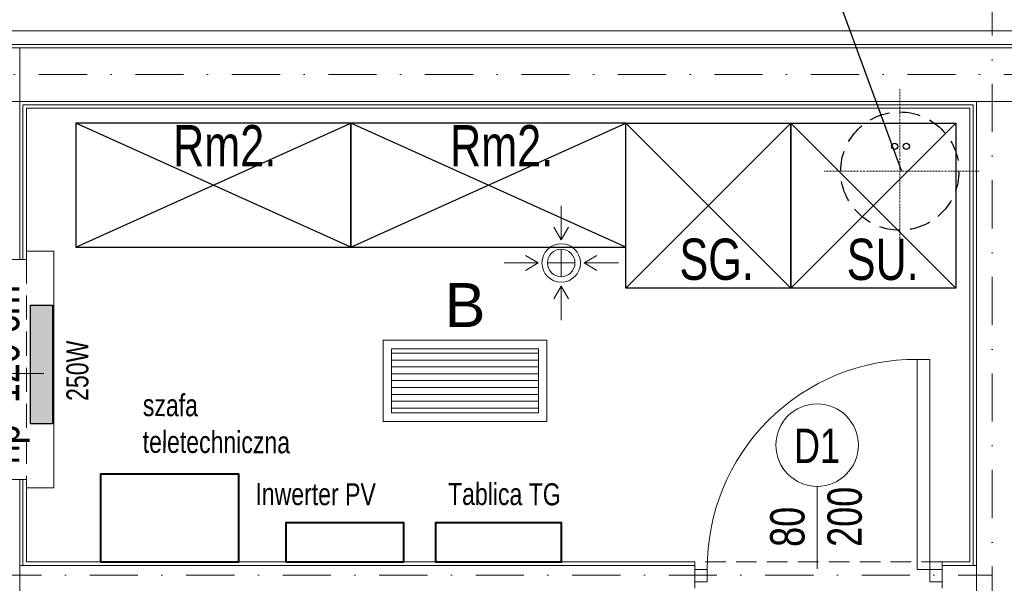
# Model space of a CAD drawing. Header units: inches. Extents: x 67014 to 70164, y -40762 to -35657.
# Tile 35 of 55: x 68373 to 68731, y -39713 to -39508. Entities that reach past the tile are written whole.
import ezdxf
from ezdxf.enums import TextEntityAlignment as Align
from ezdxf.lldxf.tags import DXFTag

# ---------------------------------------------------------------- set-up
doc = ezdxf.new("R2010")
doc.units = ezdxf.units.IN
doc.header["$MEASUREMENT"] = 0
doc.linetypes.add('DASHDOT', pattern=[1, 0.5, -0.25, 0, -0.25])
doc.linetypes.add('HIDDEN', pattern=[0.375, 0.25, -0.125])
doc.layers.add('## 04 grzejniki opis', color=3, linetype='Continuous')
for name, color, linetype, lineweight in [('--proj.wentylacja', 251, 'Continuous', 0), ('E-opisy', 240, 'Continuous', 25), ('LUXIONA', 140, 'Continuous', 0), ('p-- podgrzewacz', 1, 'SOLID', 30), ('p--drzwi', 251, 'Continuous', 0), ('p--meble numeracja', 5, 'Continuous', 0), ('p--ocieplenie-w.zew', 7, 'Continuous', 0), ('p--okna', 7, 'Continuous', 0), ('p--opis drzwi', 252, 'Continuous', 0), ('p--opis okna', 7, 'Continuous', 0), ('p--osie konstr', 7, 'DASHDOT', 15), ('p--podciąg', 7, 'Continuous', 0), ('p--płyta GK', 7, 'Continuous', 0), ('p--wyposażenie', 84, 'Continuous', 25), ('p--ściana GK', 7, 'Continuous', 0), ('p--ściana szkielet', 7, 'Continuous', 0)]:
    doc.layers.add(name, color=color, linetype=linetype, lineweight=lineweight)
doc.styles.add('1-50', font='arial.ttf', dxfattribs={"width": 0.75, "height": 12.5})
doc.styles.add('1-500', font='arial.ttf', dxfattribs={"width": 0.75, "height": 1.25})
doc.styles.get("Standard").update_dxf_attribs({"font": 'ARIAL.TTF'})
doc.styles.add('STYL-1', font='arial.ttf', dxfattribs={"width": 0.75})
doc.linetypes.add('BATTING', pattern='A,0.0001,-0.1,[134,ltypeshp.shx,S=0.1,R=0,X=-0.1,Y=0],-0.2,[134,ltypeshp.shx,S=0.1,R=180,X=0.1,Y=0],-0.1', length=0.4001)
tags = doc.linetypes.add('SOLID', pattern=[10, 10, 0]).pattern_tags.tags
tags[6:7] = [DXFTag(74, 4), DXFTag(75, 0), DXFTag(340, '0'), DXFTag(46, 0.0), DXFTag(50, 0.0), DXFTag(44, 0.0), DXFTag(45, 0.0)]
tags[4:5] = [DXFTag(74, 4), DXFTag(75, 0), DXFTag(340, '0'), DXFTag(46, 0.0), DXFTag(50, 0.0), DXFTag(44, 0.0), DXFTag(45, 0.0)]

# ---------------------------------------------------------------- blocks, each defined once
blk = doc.blocks.new('drzwi-90-100')
for p, q in [((10.1, 87.38), (5.05, 87.38)), ((5.05, 87.38), (5.05, 2.53)), ((10.1, 2.53), (10.1, 87.38)), ((5.05, 2.53), (0, 2.53)), ((0, 2.53), (0, -2.53)), ((5.05, -2.53), (5.05, 2.53)), ((5.05, 2.53), (10.1, 2.53)), ((100, 2.53), (94.95, 2.53)), ((94.95, 2.53), (94.95, -2.53)), ((100, -2.53), (100, 2.53)), ((0, -2.53), (5.05, -2.53)), ((94.95, -2.53), (100, -2.53))]:
    blk.add_line(p, q)
blk.add_arc((10.8, 3.23), 84.15, 359.5233, 90.4767)
blk = doc.blocks.new('okno-80-33.15')
at = {"linetype": 'Continuous', "ltscale": 35}
for p, q in [((-3, 10), (83, 10)), ((0, -39.15), (80, -39.15))]:
    blk.add_line(p, q, dxfattribs=at)
for p, q in [((-3, 0), (-3, 10)), ((83, 0), (83, 10)), ((0, 0), (-3, 0)), ((0, -21.95), (0, 0)), ((80, 0), (80, -21.95)), ((80, 0), (83, 0)), ((0, -21.95), (0, -16.95)), ((0, -16.95), (5, -16.95)), ((5, -16.95), (75, -16.95)), ((5, -16.95), (5, -21.95)), ((75, -21.95), (75, -16.95)), ((75, -16.95), (80, -16.95)), ((80, -16.95), (80, -21.95)), ((5, -18.45), (75, -18.45)), ((5, -20.61), (75, -20.61)), ((5, -21.95), (0, -21.95)), ((3, -33.15), (3, -21.95)), ((75, -21.95), (5, -21.95)), ((80, -21.95), (75, -21.95)), ((77, -21.95), (77, -33.15)), ((0, -39.15), (0, -33.15)), ((80, -33.15), (80, -39.15))]:
    blk.add_line(p, q)
at = {"linetype": 'HIDDEN', "ltscale": 35}
for p, q in [((0, 0), (80, 0)), ((0, -33.15), (80, -33.15))]:
    blk.add_line(p, q, dxfattribs=at)
blk = doc.blocks.new('went-rzut parter-inst')
for p, q in [((-939.18, -47.91), (-939.18, -35.49)), ((-939.18, -47.89), (-941.87, -43.3)), ((-939.18, -47.89), (-936.5, -43.3)), ((-947.58, -56.29), (-952.17, -53.6)), ((-939.18, -51.29), (-939.18, -61.29)), ((-930.78, -56.29), (-926.2, -53.6)), ((-947.56, -56.29), (-959.99, -56.29)), ((-947.58, -56.29), (-952.17, -58.98)), ((-944.18, -56.29), (-934.18, -56.29)), ((-930.81, -56.29), (-918.38, -56.29)), ((-930.78, -56.29), (-926.2, -58.98)), ((-939.18, -64.69), (-941.87, -69.28)), ((-939.18, -64.67), (-939.18, -77.09)), ((-939.18, -64.69), (-936.5, -69.28))]:
    blk.add_line(p, q)
for radius, start, end in [(7, 0, 180), (5, 0, 180), (5, 0, 180), (5, 0, 180), (5, 0, 180), (7, 180, 0), (5, 180, 0), (5, 180, 0), (5, 180, 0), (5, 180, 0)]:
    blk.add_arc((-939.18, -56.29), radius, start, end)
blk = doc.blocks.new('B')
at = {"layer": 'LUXIONA', "linetype": 'Continuous'}
h = blk.add_hatch(dxfattribs=at)
h.set_pattern_fill('ANSI31', color=256, scale=200, angle=135)
h.set_pattern_definition([(180, (966.344, -170.453), (-2e-15, -25), [])])
h.paths.add_polyline_path([(30.6, 263.5), (30.6, 31.5), (564.4, 31.5), (564.4, 263.5)])
for points in [[(0, 0), (595, 0), (595, 295), (0, 295)], [(30.6, 31.5), (564.4, 31.5), (564.4, 263.5), (30.6, 263.5)]]:
    blk.add_lwpolyline(points, close=True, dxfattribs=at)
at = {"layer": 'LUXIONA'}
blk.add_attdef('OZNACZENIE', text='', height=80, dxfattribs=at).set_placement((297.5, 343.1), align=Align.CENTER)

msp = doc.modelspace()

# ---------------------------------------------------------------- linework, layer by layer
at = {"layer": '## 04 grzejniki opis'}
msp.add_lwpolyline([(68385.253, -39655.2), (68377.253, -39655.2), (68377.253, -39612.076), (68385.253, -39612.076)], close=True, dxfattribs=at)
at = {"layer": '## 04 grzejniki opis', "color": 116, "linetype": 'Continuous', "true_color": 0x136734, "extrusion": (0, 0, -1)}
for points in [[(-68385.253, -39612.076), (-68377.253, -39655.2), (-68385.253, -39655.2)], [(-68377.253, -39655.2), (-68385.253, -39612.076), (-68377.253, -39612.173)]]:
    msp.add_solid(points, dxfattribs=at)
msp.add_lwpolyline([(68407.313, -39484.706), (68665.232, -39484.706), (68694.089, -39563.356)])
at = {"color": 1, "linetype": 'Continuous', "lineweight": 40, "ltscale": 12}
for points in [[(68402.758, -39705.461), (68453.037, -39705.461), (68453.037, -39673.5), (68402.758, -39673.5)], [(68470.105, -39705.461), (68513.107, -39705.461), (68513.107, -39691.23), (68470.105, -39691.23)], [(68524.516, -39705.461), (68570.355, -39705.461), (68570.355, -39691.23), (68524.516, -39691.23)]]:
    msp.add_lwpolyline(points, close=True, dxfattribs=at)
at = {"layer": 'p-- podgrzewacz', "linetype": 'DASHDOT', "lineweight": 15}
for p, q in [((68693.465, -39588.902, 0), (68693.465, -39533.55, 0)), ((68665.881, -39563.356, 0), (68722.298, -39563.356, 0))]:
    msp.add_line(p, q, dxfattribs=at)
at = {"layer": 'p-- podgrzewacz', "linetype": 'HIDDEN', "lineweight": 30, "ltscale": 30}
msp.add_circle((68693.465, -39563.356, 0), 21.5, dxfattribs=at)
at = {"layer": 'p-- podgrzewacz'}
for centre in [(68691.587, -39554.343, 0), (68695.854, -39554.343, 0)]:
    msp.add_circle(centre, 1.121, dxfattribs=at)
at = {"layer": 'p--ocieplenie-w.zew', "linetype": 'BATTING', "ltscale": 10}
msp.add_line((68350.623, -39512.311), (68832.273, -39512.311), dxfattribs=at)
at = {"layer": 'p--opis drzwi'}
msp.add_line((68663.373, -39707.973), (68663.373, -39677.973), dxfattribs=at)
msp.add_circle((68663.373, -39662.973), 15, dxfattribs=at)
at = {"layer": 'p--opis okna'}
msp.add_line((68303.143, -39636.961), (68382.104, -39636.961), dxfattribs=at)
at = {"layer": 'p--osie konstr', "linetype": 'DASHDOT', "ltscale": 35}
for p, q in [((68727.073, -40040.511), (68727.073, -39457.311)), ((68310.109, -39528.256), (69560.423, -39528.256)), ((68363.698, -39710.211), (68726.823, -39710.211))]:
    msp.add_line(p, q, dxfattribs=at)
at = {"layer": 'p--podciąg', "linetype": 'HIDDEN', "ltscale": 30}
msp.add_line((68708.873, -39705.461), (68618.873, -39705.461), dxfattribs=at)
at = {"layer": 'p--płyta GK', "ltscale": 35}
for p, q in [((68374.523, -39539.211), (68720.123, -39539.211)), ((68374.523, -39595.461), (68374.523, -39539.211)), ((68375.773, -39540.461), (68718.873, -39540.461)), ((68375.773, -39595.461), (68375.773, -39540.461)), ((68718.873, -39705.461), (68718.873, -39540.461)), ((68720.123, -39706.711), (68720.123, -39539.211)), ((68374.523, -39706.711), (68374.523, -39675.461)), ((68375.773, -39705.461), (68375.773, -39675.461))]:
    msp.add_line(p, q, dxfattribs=at)
at = {"layer": 'p--wyposażenie', "linetype": 'Continuous'}
for p, q in [((68393.801, -39590.961), (68493.801, -39545.961)), ((68493.801, -39590.961), (68393.801, -39545.961)), ((68493.801, -39590.961), (68593.801, -39545.961)), ((68593.801, -39590.961), (68493.801, -39545.961)), ((68593.801, -39605.961), (68653.801, -39545.961)), ((68593.801, -39545.961), (68653.801, -39605.961)), ((68653.801, -39605.961), (68713.801, -39545.961)), ((68653.801, -39545.961), (68713.801, -39605.961))]:
    msp.add_line(p, q, dxfattribs=at)
for points in [[(68393.801, -39590.961), (68493.801, -39590.961), (68493.801, -39545.961), (68393.801, -39545.961)], [(68493.801, -39590.961), (68593.801, -39590.961), (68593.801, -39545.961), (68493.801, -39545.961)], [(68593.801, -39545.961), (68653.801, -39545.961), (68653.801, -39605.961), (68593.801, -39605.961)], [(68653.801, -39545.961), (68713.801, -39545.961), (68713.801, -39605.961), (68653.801, -39605.961)]]:
    msp.add_lwpolyline(points, close=True, dxfattribs=at)
at = {"layer": 'p--ściana GK', "ltscale": 35}
for p, q in [((68375.773, -39705.461), (68618.873, -39705.461)), ((68618.873, -39705.461), (68618.873, -39714.961)), ((68708.873, -39705.461), (68708.873, -39714.961)), ((68708.873, -39705.461), (68718.873, -39705.461)), ((68373.323, -39706.711), (68618.873, -39706.711)), ((68708.873, -39706.711), (68721.323, -39706.711))]:
    msp.add_line(p, q, dxfattribs=at)
at = {"layer": 'p--ściana szkielet', "ltscale": 35}
for p, q in [((68352.623, -39517.311), (68833.273, -39517.311)), ((68353.823, -39518.511), (68974.973, -39518.511)), ((68373.323, -39595.461), (68373.323, -39518.511)), ((68353.823, -39538.011), (68830.273, -39538.011)), ((68721.323, -39827.861), (68721.323, -39538.011)), ((68373.323, -39908.061), (68373.323, -39675.461))]:
    msp.add_line(p, q, dxfattribs=at)
for points in [[(68342.623, -39598.461), (68353.823, -39598.461), (68353.823, -39595.461), (68375.773, -39595.461)], [(68342.623, -39672.461), (68353.823, -39672.461), (68353.823, -39675.461), (68375.773, -39675.461)]]:
    msp.add_lwpolyline(points, dxfattribs=at)

# ---------------------------------------------------------------- block references
at = {"layer": '--proj.wentylacja', "linetype": 'Continuous', "ltscale": 12}
msp.add_blockref('went-rzut parter-inst', (69509.473, -39540.461), dxfattribs=at)
at = {"layer": 'LUXIONA', "color": 7, "linetype": 'ByBlock'}
ref = msp.add_blockref('B', (68505.539, -39654.361), dxfattribs=dict(at, xscale=0.09999999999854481, yscale=0.1000000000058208, zscale=0.1))
ref.add_attrib('OZNACZENIE', 'B', dxfattribs={"height": 16}).set_placement((68535.289, -39620.049), align=Align.CENTER)
at = {"layer": 'p--drzwi', "xscale": -0.9, "yscale": 0.9}
msp.add_blockref('drzwi-90-100', (68708.873, -39710.461), dxfattribs=at)
at = {"layer": 'p--okna', "linetype": 'Continuous', "rotation": 270}
msp.add_blockref('okno-80-33.15', (68375.773, -39595.461), dxfattribs=at)

# ---------------------------------------------------------------- texts
at = {"layer": 'E-opisy', "color": 1, "linetype": 'Continuous', "char_height": 8, "attachment_point": 1, "style": '1-500'}
for s, insert, rotation in [('250W', (68390.297, -39646.898), 90), ('szafa \\Pteletechniczna', (68418.146, -39644.428), 359.76726), ('Inwerter PV', (68459.089, -39676.712), 359.76726), ('Tablica TG', (68529.145, -39676.712), 359.76726)]:
    msp.add_mtext(s, dxfattribs=dict(at, insert=insert, rotation=rotation))
at = {"layer": 'p--meble numeracja', "linetype": 'Continuous', "char_height": 15, "width": 22.74678, "style": '1-50'}
for s, insert, attachment_point in [('Rm2.', (68466.634, -39546.62), 3), ('Rm2.', (68567.376, -39546.62), 3), ('SG.', (68613.297, -39587.899), 1), ('SU.', (68674.146, -39587.939), 1)]:
    msp.add_mtext(s, dxfattribs=dict(at, insert=insert, attachment_point=attachment_point))
at = {"layer": 'p--opis drzwi', "insert": (68671.708, -39669.493), "char_height": 12.5, "width": 98.6805, "attachment_point": 9, "style": 'STYL-1'}
msp.add_mtext('D1', dxfattribs=at)
at = {"layer": 'p--opis drzwi', "insert": (68679.801, -39699.985), "char_height": 12.5, "width": 17.2395, "attachment_point": 7, "rotation": 90, "style": 'STYL-1'}
msp.add_mtext('80\\P200', dxfattribs=at)
at = {"layer": 'p--opis okna', "insert": (68360.687, -39669.959), "char_height": 12.5, "width": 128.63421, "attachment_point": 1, "rotation": 90, "style": 'STYL-1'}
msp.add_mtext('hp=120 cm', dxfattribs=at)

doc.saveas('drawing.dxf')
